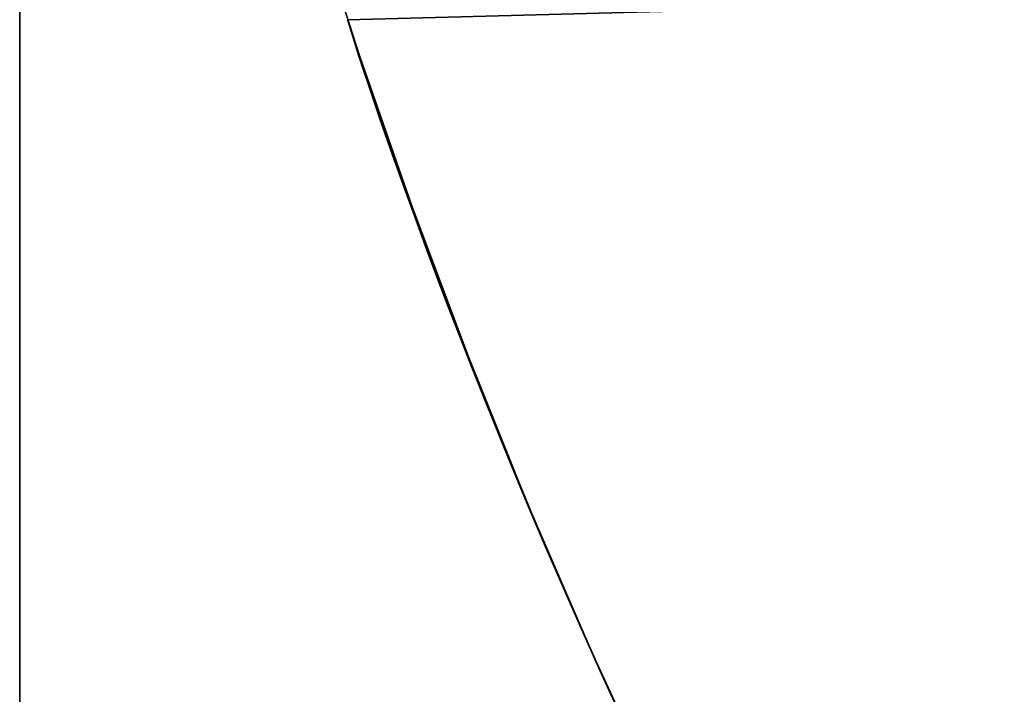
# Model space of a CAD drawing. Header units: millimetres. Extents: x -15 to 7, y 1 to 148.
# Tile 12 of 256: x -7.845 to -7.7253, y 12.5479 to 12.6299. Entities that reach past the tile are written whole.
import ezdxf

# ---------------------------------------------------------------- set-up
doc = ezdxf.new("R2010")
doc.units = ezdxf.units.MM
doc.header["$MEASUREMENT"] = 0
doc.layers.add('Default', color=7, linetype='Continuous', true_color=0x000000)

msp = doc.modelspace()

# ---------------------------------------------------------------- linework, layer by layer
at = {"layer": 'Default', "color": 254, "true_color": 0xcad1ee}
for points in [[(-7.845, 8.20198), (-7.845, 103.34668)], [(-7.845, 69.82698), (-7.845, 8.24144)], [(-5.19078, 12.69838), (-7.80515, 12.62992)], [(-7.80515, 12.62992), (-5.19078, 12.69838)], [(-7.58895, 12.29263), (-7.60367, 12.30664), (-7.61804, 12.32102), (-7.63204, 12.33576), (-7.64565, 12.35084), (-7.65887, 12.36626), (-7.67168, 12.38199), (-7.68407, 12.39802), (-7.69604, 12.41433), (-7.70756, 12.43091), (-7.71864, 12.44773), (-7.72927, 12.46479), (-7.73943, 12.48205), (-7.74913, 12.49951), (-7.75836, 12.51715), (-7.76711, 12.53494), (-7.77539, 12.55286), (-7.78319, 12.57091), (-7.79051, 12.58906), (-7.79735, 12.60729), (-7.80372, 12.62558), (-7.80961, 12.64392)], [(-7.80961, 12.64392), (-7.80372, 12.62558), (-7.79735, 12.60729), (-7.79051, 12.58906), (-7.78319, 12.57091), (-7.77539, 12.55286), (-7.76711, 12.53494), (-7.75836, 12.51715), (-7.74913, 12.49951), (-7.73943, 12.48205), (-7.72927, 12.46479), (-7.71864, 12.44773), (-7.70756, 12.43091), (-7.69604, 12.41433), (-7.68407, 12.39802), (-7.67168, 12.38199), (-7.65887, 12.36626), (-7.64565, 12.35084), (-7.63204, 12.33576), (-7.61804, 12.32102), (-7.60367, 12.30664), (-7.58895, 12.29263)]]:
    msp.add_lwpolyline(points, dxfattribs=at)
at = {"layer": 'Default', "color": 254, "true_color": 0xcad1ee, "extrusion": (1, 0, 0)}
for points in [[(13.11091, -102.76454), (13.04655, -102.76383), (12.98163, -102.76166), (12.91621, -102.758), (12.85034, -102.75281), (12.78405, -102.74606), (12.7174, -102.73772), (12.65044, -102.72775), (12.58322, -102.71613), (12.51581, -102.70283), (12.44825, -102.68782), (12.38061, -102.67108), (12.31296, -102.6526), (12.24534, -102.63236), (12.17784, -102.61034), (12.11052, -102.58653), (12.04344, -102.56093), (11.97667, -102.53353), (11.91029, -102.50434), (11.84436, -102.47335), (11.77896, -102.44057), (11.71415, -102.40601), (11.65001, -102.36969), (11.5866, -102.33162), (11.52401, -102.29183), (11.46228, -102.25034), (11.40151, -102.20718), (11.34174, -102.16237), (11.28305, -102.11597), (11.2255, -102.068), (11.16915, -102.01851), (11.11407, -101.96754), (11.0603, -101.91515), (11.00791, -101.86139), (10.95695, -101.8063), (10.90746, -101.74996), (10.85949, -101.69241), (10.81308, -101.63372), (10.76828, -101.57395), (10.72512, -101.51317), (10.68363, -101.45145), (10.64384, -101.38885), (10.60577, -101.32545), (10.56945, -101.26131), (10.53489, -101.1965), (10.50211, -101.13109), (10.47112, -101.06517), (10.44193, -100.99878), (10.41453, -100.93202), (10.38893, -100.86494), (10.36512, -100.79761), (10.3431, -100.73011), (10.32286, -100.6625), (10.30438, -100.59485), (10.28764, -100.52721), (10.27263, -100.45965), (10.25933, -100.39224), (10.24771, -100.32502), (10.23774, -100.25806), (10.22939, -100.19141), (10.22265, -100.12512), (10.21746, -100.05924), (10.2138, -99.99383), (10.21163, -99.92891), (10.21091, -99.86454), (10.21163, -99.80018), (10.2138, -99.73526), (10.21746, -99.66984), (10.22265, -99.60397), (10.22939, -99.53768), (10.23774, -99.47103), (10.24771, -99.40407), (10.25933, -99.33685), (10.27263, -99.26944), (10.28764, -99.20188), (10.30438, -99.13424), (10.32286, -99.06658), (10.3431, -98.99897), (10.36512, -98.93147), (10.38893, -98.86415), (10.41453, -98.79707), (10.44193, -98.7303), (10.47112, -98.66392), (10.50211, -98.59799), (10.53489, -98.53259), (10.56945, -98.46778), (10.60577, -98.40364), (10.64384, -98.34023), (10.68363, -98.27764), (10.72512, -98.21591), (10.76828, -98.15514), (10.81308, -98.09537), (10.85949, -98.03668), (10.90746, -97.97913), (10.95695, -97.92278), (11.00791, -97.8677), (11.0603, -97.81393), (11.11407, -97.76154), (11.16915, -97.71058), (11.2255, -97.66109), (11.28305, -97.61312), (11.34174, -97.56671), (11.40151, -97.52191), (11.46228, -97.47875), (11.52401, -97.43726), (11.5866, -97.39746), (11.65001, -97.3594), (11.71415, -97.32308), (11.77896, -97.28852), (11.84436, -97.25574), (11.91029, -97.22475), (11.97667, -97.19556), (12.04344, -97.16816), (12.11052, -97.14256), (12.17784, -97.11875), (12.24534, -97.09673), (12.31296, -97.07649), (12.38061, -97.058), (12.44825, -97.04127), (12.51581, -97.02626), (12.58322, -97.01296), (12.65044, -97.00134), (12.7174, -96.99137), (12.78405, -96.98302), (12.85034, -96.97627), (12.91621, -96.97109), (12.98163, -96.96743), (13.04655, -96.96526), (13.11091, -96.96454)], [(12.87925, -88.18122), (12.87821, -88.25042), (12.87507, -88.31977), (12.86983, -88.38919), (12.86246, -88.45858), (12.85298, -88.52784), (12.84137, -88.59687), (12.82766, -88.66558), (12.81185, -88.73387), (12.79397, -88.80165), (12.77404, -88.86882), (12.75209, -88.93529), (12.72816, -89.00097), (12.7023, -89.06578), (12.67455, -89.12962), (12.64497, -89.19242), (12.6136, -89.2541)], [(12.62992, -80.00676), (12.62992, -78.15676)]]:
    msp.add_lwpolyline(points, dxfattribs=at)
at = {"layer": 'Default', "color": 254, "true_color": 0xcad1ee, "extrusion": (1, 2.95629e-14, 1.33327e-14)}
msp.add_lwpolyline([(12.87925, -38.13162), (12.87753, -38.0173), (12.87235, -37.90271), (12.86368, -37.78802), (12.85151, -37.67338), (12.83584, -37.55895), (12.81667, -37.4449), (12.79401, -37.33138), (12.76789, -37.21855), (12.73835, -37.10656), (12.70542, -36.99559), (12.66916, -36.88577), (12.62963, -36.77725), (12.5869, -36.67019), (12.54105, -36.56471), (12.49217, -36.46095), (12.44035, -36.35905)], dxfattribs=at)
at = {"layer": 'Default', "color": 254, "true_color": 0xcad1ee, "extrusion": (-9.5684e-06, 0.240338, 0.970689)}
msp.add_lwpolyline([(7.84449, -33.76272), (7.8443, -33.74523), (7.84373, -33.72758), (7.84276, -33.70981), (7.84137, -33.69192), (7.83958, -33.67392), (7.83735, -33.65582), (7.83469, -33.63764), (7.8316, -33.6194), (7.82805, -33.6011), (7.82405, -33.58277), (7.81959, -33.56442), (7.81466, -33.54606), (7.80927, -33.52771), (7.80341, -33.50939), (7.79707, -33.49112), (7.79025, -33.47292), (7.78296, -33.45479), (7.77519, -33.43677), (7.76694, -33.41886), (7.75821, -33.40109), (7.74902, -33.38348), (7.73935, -33.36604), (7.72922, -33.34879), (7.71863, -33.33175), (7.70759, -33.31494), (7.69611, -33.29838), (7.68418, -33.28208), (7.67183, -33.26606), (7.65906, -33.25034), (7.64589, -33.23493), (7.63232, -33.21985), (7.61836, -33.20512), (7.60404, -33.19074), (7.58936, -33.17674), (7.57434, -33.16312), (7.559, -33.1499), (7.54335, -33.13709), (7.5274, -33.12469), (7.51118, -33.11273), (7.49469, -33.10121), (7.47797, -33.09013), (7.46102, -33.0795), (7.44387, -33.06933), (7.42653, -33.05963), (7.40902, -33.05039), (7.39136, -33.04162), (7.37356, -33.03333), (7.35566, -33.02551), (7.33765, -33.01817), (7.31957, -33.0113), (7.30143, -33.0049), (7.28324, -32.99898), (7.26503, -32.99352), (7.24682, -32.98853), (7.2286, -32.984), (7.21042, -32.97992), (7.19227, -32.97629), (7.17417, -32.97311), (7.15614, -32.97036), (7.1382, -32.96804), (7.12035, -32.96613), (7.10261, -32.96464), (7.08499, -32.96356), (7.0675, -32.96286)], dxfattribs=at)
at = {"layer": 'Default', "color": 254, "true_color": 0xcad1ee, "extrusion": (1.69519e-05, -0.240331, 0.970691)}
msp.add_lwpolyline([(-7.8441, 3.44946), (-7.84392, 3.43196), (-7.84335, 3.41432), (-7.84238, 3.39654), (-7.841, 3.37865), (-7.83921, 3.36064), (-7.83698, 3.34254), (-7.83433, 3.32436), (-7.83124, 3.30612), (-7.82769, 3.28782), (-7.8237, 3.26948), (-7.81924, 3.25113), (-7.81432, 3.23276), (-7.80893, 3.21441), (-7.80307, 3.19609), (-7.79673, 3.17782), (-7.78992, 3.15961), (-7.78263, 3.14148), (-7.77486, 3.12345), (-7.76661, 3.10554), (-7.75789, 3.08777), (-7.7487, 3.07015), (-7.73903, 3.0527), (-7.72891, 3.03545), (-7.71832, 3.01841), (-7.70728, 3.0016), (-7.6958, 2.98503), (-7.68387, 2.96873), (-7.67152, 2.9527), (-7.65875, 2.93698), (-7.64558, 2.92156), (-7.63201, 2.90648), (-7.61806, 2.89174), (-7.60373, 2.87736), (-7.58905, 2.86336), (-7.57404, 2.84973), (-7.55869, 2.83651), (-7.54304, 2.82369), (-7.52709, 2.8113), (-7.51086, 2.79933), (-7.49438, 2.7878), (-7.47766, 2.77672), (-7.46071, 2.76609), (-7.44355, 2.75592), (-7.42621, 2.74621), (-7.4087, 2.73697), (-7.39103, 2.7282), (-7.37324, 2.7199), (-7.35533, 2.71208), (-7.33732, 2.70474), (-7.31924, 2.69787), (-7.3011, 2.69147), (-7.28291, 2.68554), (-7.2647, 2.68008), (-7.24647, 2.67509), (-7.22826, 2.67056), (-7.21007, 2.66648), (-7.19192, 2.66285), (-7.17382, 2.65966), (-7.15579, 2.65691), (-7.13784, 2.65459), (-7.11999, 2.65269), (-7.10225, 2.6512), (-7.08462, 2.65011), (-7.06713, 2.64941)], dxfattribs=at)
at = {"layer": 'Default', "color": 254, "true_color": 0xcad1ee, "extrusion": (1, 1.62511e-14, -1.57128e-15)}
msp.add_lwpolyline([(11.878, -90.07903), (11.93453, -90.03911), (11.99, -89.99737), (12.04434, -89.95385), (12.09746, -89.9086), (12.14927, -89.86167), (12.1997, -89.81312), (12.24867, -89.76302), (12.29612, -89.71141), (12.34197, -89.65839), (12.38616, -89.60402), (12.42864, -89.54838), (12.46934, -89.49155), (12.50823, -89.43362), (12.54526, -89.37468), (12.5804, -89.31481), (12.6136, -89.2541)], dxfattribs=at)
at = {"layer": 'Default', "color": 254, "true_color": 0xcad1ee, "extrusion": (5.57021e-14, 0.466624, 0.884456)}
msp.add_lwpolyline([(7.845, -52.80426), (7.84481, -52.78677), (7.84423, -52.76914), (7.84325, -52.75138), (7.84186, -52.73349), (7.84006, -52.7155), (7.83783, -52.69742), (7.83517, -52.67925), (7.83207, -52.66102), (7.82852, -52.64273), (7.82452, -52.62441), (7.82006, -52.60607), (7.81514, -52.58772), (7.80974, -52.56939), (7.80388, -52.55108), (7.79754, -52.53283), (7.79073, -52.51463), (7.78344, -52.49652), (7.77567, -52.47851), (7.76743, -52.46061), (7.75871, -52.44286), (7.74952, -52.42525), (7.73987, -52.40783), (7.72974, -52.39059), (7.71917, -52.37356), (7.70813, -52.35677), (7.69666, -52.34021), (7.68475, -52.32393), (7.67241, -52.30792), (7.65965, -52.29221), (7.64649, -52.27681), (7.63293, -52.26174), (7.61899, -52.24701), (7.60469, -52.23264), (7.59003, -52.21865), (7.57502, -52.20503), (7.5597, -52.19182), (7.54406, -52.17901), (7.52813, -52.16662), (7.51192, -52.15466), (7.49546, -52.14314), (7.47875, -52.13206), (7.46183, -52.12143), (7.44469, -52.11126), (7.42737, -52.10156), (7.40988, -52.09232), (7.39224, -52.08355), (7.37446, -52.07525), (7.35657, -52.06743), (7.33859, -52.06008), (7.32053, -52.05321), (7.3024, -52.0468), (7.28424, -52.04087), (7.26604, -52.03541), (7.24784, -52.03041), (7.22965, -52.02586), (7.21148, -52.02178), (7.19334, -52.01814), (7.17526, -52.01494), (7.15725, -52.01218), (7.13932, -52.00984), (7.12149, -52.00793), (7.10376, -52.00642), (7.08615, -52.00532), (7.06868, -52.00461)], dxfattribs=at)
at = {"layer": 'Default', "color": 254, "true_color": 0xcad1ee}
for points in [[(-7.80515, 12.62992, -60.00676), (-7.80513, 12.62982, -60.01432), (-7.80504, 12.62954, -60.02189), (-7.8049, 12.62907, -60.02947), (-7.80469, 12.62842, -60.03705), (-7.80443, 12.62758, -60.04463), (-7.8041, 12.62655, -60.0522), (-7.80371, 12.62534, -60.05976), (-7.80325, 12.62394, -60.06729), (-7.80273, 12.62235, -60.0748), (-7.80213, 12.62058, -60.08228), (-7.80147, 12.61863, -60.08972), (-7.80073, 12.6165, -60.09712), (-7.79992, 12.61418, -60.10446), (-7.79904, 12.61168, -60.11176), (-7.79808, 12.60899, -60.11899), (-7.79704, 12.60613, -60.12615), (-7.79593, 12.60309, -60.13322), (-7.79474, 12.59988, -60.14021), (-7.79347, 12.5965, -60.14711), (-7.79211, 12.59294, -60.15393), (-7.79067, 12.58923, -60.16066), (-7.78914, 12.58535, -60.16729), (-7.78753, 12.58132, -60.17382), (-7.78582, 12.57713, -60.18024), (-7.78403, 12.57279, -60.18655), (-7.78215, 12.56831, -60.19275), (-7.78017, 12.56368, -60.19884), (-7.7781, 12.55892, -60.2048), (-7.77593, 12.55402, -60.21063), (-7.77366, 12.549, -60.21633), (-7.7713, 12.54384, -60.2219)], [(-7.80515, 12.62992, -56.00676), (-7.80513, 12.62982, -56.01432), (-7.80504, 12.62954, -56.02189), (-7.8049, 12.62907, -56.02947), (-7.80469, 12.62842, -56.03705), (-7.80443, 12.62758, -56.04463), (-7.8041, 12.62655, -56.0522), (-7.80371, 12.62534, -56.05976), (-7.80325, 12.62394, -56.06729), (-7.80273, 12.62235, -56.0748), (-7.80213, 12.62058, -56.08228), (-7.80147, 12.61863, -56.08972), (-7.80073, 12.6165, -56.09712), (-7.79992, 12.61418, -56.10446), (-7.79904, 12.61168, -56.11176), (-7.79808, 12.60899, -56.11899), (-7.79704, 12.60613, -56.12615), (-7.79593, 12.60309, -56.13322), (-7.79474, 12.59988, -56.14021), (-7.79347, 12.5965, -56.14711), (-7.79211, 12.59294, -56.15393), (-7.79067, 12.58923, -56.16066), (-7.78914, 12.58535, -56.16729), (-7.78753, 12.58132, -56.17382), (-7.78582, 12.57713, -56.18024), (-7.78403, 12.57279, -56.18655), (-7.78215, 12.56831, -56.19275), (-7.78017, 12.56368, -56.19884), (-7.7781, 12.55892, -56.2048), (-7.77593, 12.55402, -56.21063), (-7.77366, 12.549, -56.21633), (-7.7713, 12.54384, -56.2219)], [(-7.80515, 12.62992, -52.00676), (-7.80513, 12.62982, -52.01432), (-7.80504, 12.62954, -52.02189), (-7.8049, 12.62907, -52.02947), (-7.80469, 12.62842, -52.03705), (-7.80443, 12.62758, -52.04463), (-7.8041, 12.62655, -52.0522), (-7.80371, 12.62534, -52.05976), (-7.80325, 12.62394, -52.06729), (-7.80273, 12.62235, -52.0748), (-7.80213, 12.62058, -52.08228), (-7.80147, 12.61863, -52.08972), (-7.80073, 12.6165, -52.09712), (-7.79992, 12.61418, -52.10446), (-7.79904, 12.61168, -52.11176), (-7.79808, 12.60899, -52.11899), (-7.79704, 12.60613, -52.12615), (-7.79593, 12.60309, -52.13322), (-7.79474, 12.59988, -52.14021), (-7.79347, 12.5965, -52.14711), (-7.79211, 12.59294, -52.15393), (-7.79067, 12.58923, -52.16066), (-7.78914, 12.58535, -52.16729), (-7.78753, 12.58132, -52.17382), (-7.78582, 12.57713, -52.18024), (-7.78403, 12.57279, -52.18655), (-7.78215, 12.56831, -52.19275), (-7.78017, 12.56368, -52.19884), (-7.7781, 12.55892, -52.2048), (-7.77593, 12.55402, -52.21063), (-7.77366, 12.549, -52.21633), (-7.7713, 12.54384, -52.2219)], [(-7.80515, 12.62992, -48.00676), (-7.80513, 12.62982, -48.01432), (-7.80504, 12.62954, -48.02189), (-7.8049, 12.62907, -48.02947), (-7.80469, 12.62842, -48.03705), (-7.80443, 12.62758, -48.04463), (-7.8041, 12.62655, -48.0522), (-7.80371, 12.62534, -48.05976), (-7.80325, 12.62394, -48.06729), (-7.80273, 12.62235, -48.0748), (-7.80213, 12.62058, -48.08228), (-7.80147, 12.61863, -48.08972), (-7.80073, 12.6165, -48.09712), (-7.79992, 12.61418, -48.10446), (-7.79904, 12.61168, -48.11176), (-7.79808, 12.60899, -48.11899), (-7.79704, 12.60613, -48.12615), (-7.79593, 12.60309, -48.13322), (-7.79474, 12.59988, -48.14021), (-7.79347, 12.5965, -48.14711), (-7.79211, 12.59294, -48.15393), (-7.79067, 12.58923, -48.16066), (-7.78914, 12.58535, -48.16729), (-7.78753, 12.58132, -48.17382), (-7.78582, 12.57713, -48.18024), (-7.78403, 12.57279, -48.18655), (-7.78215, 12.56831, -48.19275), (-7.78017, 12.56368, -48.19884), (-7.7781, 12.55892, -48.2048), (-7.77593, 12.55402, -48.21063), (-7.77366, 12.549, -48.21633), (-7.7713, 12.54384, -48.2219)], [(-7.80515, 12.62992, -84.00676), (-7.80513, 12.62982, -84.01432), (-7.80504, 12.62954, -84.02189), (-7.8049, 12.62907, -84.02947), (-7.80469, 12.62842, -84.03705), (-7.80443, 12.62758, -84.04463), (-7.8041, 12.62655, -84.0522), (-7.80371, 12.62534, -84.05976), (-7.80325, 12.62394, -84.06729), (-7.80273, 12.62235, -84.0748), (-7.80213, 12.62058, -84.08228), (-7.80147, 12.61863, -84.08972), (-7.80073, 12.6165, -84.09712), (-7.79992, 12.61418, -84.10446), (-7.79904, 12.61168, -84.11176), (-7.79808, 12.60899, -84.11899), (-7.79704, 12.60613, -84.12615), (-7.79593, 12.60309, -84.13322), (-7.79474, 12.59988, -84.14021), (-7.79347, 12.5965, -84.14711), (-7.79211, 12.59294, -84.15393), (-7.79067, 12.58923, -84.16066), (-7.78914, 12.58535, -84.16729), (-7.78753, 12.58132, -84.17382), (-7.78582, 12.57713, -84.18024), (-7.78403, 12.57279, -84.18655), (-7.78215, 12.56831, -84.19275), (-7.78017, 12.56368, -84.19884), (-7.7781, 12.55892, -84.2048), (-7.77593, 12.55402, -84.21063), (-7.77366, 12.549, -84.21633), (-7.7713, 12.54384, -84.2219)], [(-7.80515, 12.62992, -80.00676), (-7.80513, 12.62982, -80.01432), (-7.80504, 12.62954, -80.02189), (-7.8049, 12.62907, -80.02947), (-7.80469, 12.62842, -80.03705), (-7.80443, 12.62758, -80.04463), (-7.8041, 12.62655, -80.0522), (-7.80371, 12.62534, -80.05976), (-7.80325, 12.62394, -80.06729), (-7.80273, 12.62235, -80.0748), (-7.80213, 12.62058, -80.08228), (-7.80147, 12.61863, -80.08972), (-7.80073, 12.6165, -80.09712), (-7.79992, 12.61418, -80.10446), (-7.79904, 12.61168, -80.11176), (-7.79808, 12.60899, -80.11899), (-7.79704, 12.60613, -80.12615), (-7.79593, 12.60309, -80.13322), (-7.79474, 12.59988, -80.14021), (-7.79347, 12.5965, -80.14711), (-7.79211, 12.59294, -80.15393), (-7.79067, 12.58923, -80.16066), (-7.78914, 12.58535, -80.16729), (-7.78753, 12.58132, -80.17382), (-7.78582, 12.57713, -80.18024), (-7.78403, 12.57279, -80.18655), (-7.78215, 12.56831, -80.19275), (-7.78017, 12.56368, -80.19884), (-7.7781, 12.55892, -80.2048), (-7.77593, 12.55402, -80.21063), (-7.77366, 12.549, -80.21633), (-7.7713, 12.54384, -80.2219)], [(-7.80515, 12.62992, -76.00676), (-7.80513, 12.62982, -76.01432), (-7.80504, 12.62954, -76.02189), (-7.8049, 12.62907, -76.02947), (-7.80469, 12.62842, -76.03705), (-7.80443, 12.62758, -76.04463), (-7.8041, 12.62655, -76.0522), (-7.80371, 12.62534, -76.05976), (-7.80325, 12.62394, -76.06729), (-7.80273, 12.62235, -76.0748), (-7.80213, 12.62058, -76.08228), (-7.80147, 12.61863, -76.08972), (-7.80073, 12.6165, -76.09712), (-7.79992, 12.61418, -76.10446), (-7.79904, 12.61168, -76.11176), (-7.79808, 12.60899, -76.11899), (-7.79704, 12.60613, -76.12615), (-7.79593, 12.60309, -76.13322), (-7.79474, 12.59988, -76.14021), (-7.79347, 12.5965, -76.14711), (-7.79211, 12.59294, -76.15393), (-7.79067, 12.58923, -76.16066), (-7.78914, 12.58535, -76.16729), (-7.78753, 12.58132, -76.17382), (-7.78582, 12.57713, -76.18024), (-7.78403, 12.57279, -76.18655), (-7.78215, 12.56831, -76.19275), (-7.78017, 12.56368, -76.19884), (-7.7781, 12.55892, -76.2048), (-7.77593, 12.55402, -76.21063), (-7.77366, 12.549, -76.21633), (-7.7713, 12.54384, -76.2219)], [(-7.80515, 12.62992, -72.00676), (-7.80513, 12.62982, -72.01432), (-7.80504, 12.62954, -72.02189), (-7.8049, 12.62907, -72.02947), (-7.80469, 12.62842, -72.03705), (-7.80443, 12.62758, -72.04463), (-7.8041, 12.62655, -72.0522), (-7.80371, 12.62534, -72.05976), (-7.80325, 12.62394, -72.06729), (-7.80273, 12.62235, -72.0748), (-7.80213, 12.62058, -72.08228), (-7.80147, 12.61863, -72.08972), (-7.80073, 12.6165, -72.09712), (-7.79992, 12.61418, -72.10446), (-7.79904, 12.61168, -72.11176), (-7.79808, 12.60899, -72.11899), (-7.79704, 12.60613, -72.12615), (-7.79593, 12.60309, -72.13322), (-7.79474, 12.59988, -72.14021), (-7.79347, 12.5965, -72.14711), (-7.79211, 12.59294, -72.15393), (-7.79067, 12.58923, -72.16066), (-7.78914, 12.58535, -72.16729), (-7.78753, 12.58132, -72.17382), (-7.78582, 12.57713, -72.18024), (-7.78403, 12.57279, -72.18655), (-7.78215, 12.56831, -72.19275), (-7.78017, 12.56368, -72.19884), (-7.7781, 12.55892, -72.2048), (-7.77593, 12.55402, -72.21063), (-7.77366, 12.549, -72.21633), (-7.7713, 12.54384, -72.2219)], [(-7.80515, 12.62992, -68.00676), (-7.80513, 12.62982, -68.01432), (-7.80504, 12.62954, -68.02189), (-7.8049, 12.62907, -68.02947), (-7.80469, 12.62842, -68.03705), (-7.80443, 12.62758, -68.04463), (-7.8041, 12.62655, -68.0522), (-7.80371, 12.62534, -68.05976), (-7.80325, 12.62394, -68.06729), (-7.80273, 12.62235, -68.0748), (-7.80213, 12.62058, -68.08228), (-7.80147, 12.61863, -68.08972), (-7.80073, 12.6165, -68.09712), (-7.79992, 12.61418, -68.10446), (-7.79904, 12.61168, -68.11176), (-7.79808, 12.60899, -68.11899), (-7.79704, 12.60613, -68.12615), (-7.79593, 12.60309, -68.13322), (-7.79474, 12.59988, -68.14021), (-7.79347, 12.5965, -68.14711), (-7.79211, 12.59294, -68.15393), (-7.79067, 12.58923, -68.16066), (-7.78914, 12.58535, -68.16729), (-7.78753, 12.58132, -68.17382), (-7.78582, 12.57713, -68.18024), (-7.78403, 12.57279, -68.18655), (-7.78215, 12.56831, -68.19275), (-7.78017, 12.56368, -68.19884), (-7.7781, 12.55892, -68.2048), (-7.77593, 12.55402, -68.21063), (-7.77366, 12.549, -68.21633), (-7.7713, 12.54384, -68.2219)], [(-7.80515, 12.62992, -64.00676), (-7.80513, 12.62982, -64.01432), (-7.80504, 12.62954, -64.02189), (-7.8049, 12.62907, -64.02947), (-7.80469, 12.62842, -64.03705), (-7.80443, 12.62758, -64.04463), (-7.8041, 12.62655, -64.0522), (-7.80371, 12.62534, -64.05976), (-7.80325, 12.62394, -64.06729), (-7.80273, 12.62235, -64.0748), (-7.80213, 12.62058, -64.08228), (-7.80147, 12.61863, -64.08972), (-7.80073, 12.6165, -64.09712), (-7.79992, 12.61418, -64.10446), (-7.79904, 12.61168, -64.11176), (-7.79808, 12.60899, -64.11899), (-7.79704, 12.60613, -64.12615), (-7.79593, 12.60309, -64.13322), (-7.79474, 12.59988, -64.14021), (-7.79347, 12.5965, -64.14711), (-7.79211, 12.59294, -64.15393), (-7.79067, 12.58923, -64.16066), (-7.78914, 12.58535, -64.16729), (-7.78753, 12.58132, -64.17382), (-7.78582, 12.57713, -64.18024), (-7.78403, 12.57279, -64.18655), (-7.78215, 12.56831, -64.19275), (-7.78017, 12.56368, -64.19884), (-7.7781, 12.55892, -64.2048), (-7.77593, 12.55402, -64.21063), (-7.77366, 12.549, -64.21633), (-7.7713, 12.54384, -64.2219)], [(-7.77236, 12.54618, -60.21925), (-7.77481, 12.55158, -60.21322), (-7.77717, 12.55687, -60.20697), (-7.77943, 12.56205, -60.20053), (-7.78159, 12.5671, -60.19389), (-7.78366, 12.57203, -60.18705), (-7.78563, 12.57681, -60.18001), (-7.78751, 12.58145, -60.17278), (-7.78929, 12.58594, -60.16537), (-7.79098, 12.59027, -60.15776), (-7.79258, 12.59442, -60.14997), (-7.79408, 12.59839, -60.14201), (-7.79549, 12.60217, -60.13389), (-7.79681, 12.60575, -60.1256), (-7.79803, 12.60911, -60.11716), (-7.79915, 12.61226, -60.10857), (-7.80019, 12.61518, -60.09985), (-7.80112, 12.61786, -60.091), (-7.80196, 12.6203, -60.08202), (-7.80271, 12.62248, -60.07293), (-7.80335, 12.6244, -60.06374), (-7.8039, 12.62605, -60.05444), (-7.80435, 12.62742, -60.04506), (-7.8047, 12.6285, -60.03559), (-7.80495, 12.62928, -60.02604), (-7.8051, 12.62976, -60.01643), (-7.80515, 12.62992, -60.00676)], [(-7.80515, 12.62992, -58.15676), (-7.80514, 12.62988, -58.15176), (-7.8051, 12.62975, -58.14678), (-7.80503, 12.62954, -58.14181), (-7.80494, 12.62924, -58.13687), (-7.80467, 12.62841, -58.12703), (-7.8043, 12.62727, -58.11727), (-7.80382, 12.62581, -58.10761), (-7.80324, 12.62406, -58.09805), (-7.80256, 12.62203, -58.08859), (-7.80177, 12.61971, -58.07925), (-7.80087, 12.61713, -58.07004), (-7.79988, 12.61429, -58.06096), (-7.79878, 12.61121, -58.05202), (-7.79758, 12.60788, -58.04322), (-7.79629, 12.60432, -58.03459), (-7.79489, 12.60055, -58.02612), (-7.79339, 12.59656, -58.01782), (-7.79179, 12.59237, -58.0097), (-7.7901, 12.58799, -58.00176), (-7.7883, 12.58343, -57.99402), (-7.7864, 12.57871, -57.98648), (-7.7844, 12.57382, -57.97915), (-7.7823, 12.56879, -57.97202), (-7.7801, 12.56362, -57.9651), (-7.7778, 12.55832, -57.95839), (-7.7754, 12.55289, -57.95189), (-7.7729, 12.54734, -57.94561)], [(-7.77236, 12.54618, -56.21925), (-7.77481, 12.55158, -56.21322), (-7.77717, 12.55687, -56.20697), (-7.77943, 12.56205, -56.20053), (-7.78159, 12.5671, -56.19389), (-7.78366, 12.57203, -56.18705), (-7.78563, 12.57681, -56.18001), (-7.78751, 12.58145, -56.17278), (-7.78929, 12.58594, -56.16537), (-7.79098, 12.59027, -56.15776), (-7.79258, 12.59442, -56.14997), (-7.79408, 12.59839, -56.14201), (-7.79549, 12.60217, -56.13389), (-7.79681, 12.60575, -56.1256), (-7.79803, 12.60911, -56.11716), (-7.79915, 12.61226, -56.10857), (-7.80019, 12.61518, -56.09985), (-7.80112, 12.61786, -56.091), (-7.80196, 12.6203, -56.08202), (-7.80271, 12.62248, -56.07293), (-7.80335, 12.6244, -56.06374), (-7.8039, 12.62605, -56.05444), (-7.80435, 12.62742, -56.04506), (-7.8047, 12.6285, -56.03559), (-7.80495, 12.62928, -56.02604), (-7.8051, 12.62976, -56.01643), (-7.80515, 12.62992, -56.00676)], [(-7.80515, 12.62992, -54.15676), (-7.80514, 12.62988, -54.15176), (-7.8051, 12.62975, -54.14678), (-7.80503, 12.62954, -54.14181), (-7.80494, 12.62924, -54.13687), (-7.80467, 12.62841, -54.12703), (-7.8043, 12.62727, -54.11727), (-7.80382, 12.62581, -54.10761), (-7.80324, 12.62406, -54.09805), (-7.80256, 12.62203, -54.08859), (-7.80177, 12.61971, -54.07925), (-7.80087, 12.61713, -54.07004), (-7.79988, 12.61429, -54.06096), (-7.79878, 12.61121, -54.05202), (-7.79758, 12.60788, -54.04322), (-7.79629, 12.60432, -54.03459), (-7.79489, 12.60055, -54.02612), (-7.79339, 12.59656, -54.01782), (-7.79179, 12.59237, -54.0097), (-7.7901, 12.58799, -54.00176), (-7.7883, 12.58343, -53.99402), (-7.7864, 12.57871, -53.98648), (-7.7844, 12.57382, -53.97915), (-7.7823, 12.56879, -53.97202), (-7.7801, 12.56362, -53.9651), (-7.7778, 12.55832, -53.95839), (-7.7754, 12.55289, -53.95189), (-7.7729, 12.54734, -53.94561)], [(-7.77236, 12.54618, -52.21925), (-7.77481, 12.55158, -52.21322), (-7.77717, 12.55687, -52.20697), (-7.77943, 12.56205, -52.20053), (-7.78159, 12.5671, -52.19389), (-7.78366, 12.57203, -52.18705), (-7.78563, 12.57681, -52.18001), (-7.78751, 12.58145, -52.17278), (-7.78929, 12.58594, -52.16537), (-7.79098, 12.59027, -52.15776), (-7.79258, 12.59442, -52.14997), (-7.79408, 12.59839, -52.14201), (-7.79549, 12.60217, -52.13389), (-7.79681, 12.60575, -52.1256), (-7.79803, 12.60911, -52.11716), (-7.79915, 12.61226, -52.10857), (-7.80019, 12.61518, -52.09985), (-7.80112, 12.61786, -52.091), (-7.80196, 12.6203, -52.08202), (-7.80271, 12.62248, -52.07293), (-7.80335, 12.6244, -52.06374), (-7.8039, 12.62605, -52.05444), (-7.80435, 12.62742, -52.04506), (-7.8047, 12.6285, -52.03559), (-7.80495, 12.62928, -52.02604), (-7.8051, 12.62976, -52.01643), (-7.80515, 12.62992, -52.00676)], [(-7.80515, 12.62992, -50.15676), (-7.80514, 12.62988, -50.15176), (-7.8051, 12.62975, -50.14678), (-7.80503, 12.62954, -50.14181), (-7.80494, 12.62924, -50.13687), (-7.80467, 12.62841, -50.12703), (-7.8043, 12.62727, -50.11727), (-7.80382, 12.62581, -50.10761), (-7.80324, 12.62406, -50.09805), (-7.80256, 12.62203, -50.08859), (-7.80177, 12.61971, -50.07925), (-7.80087, 12.61713, -50.07004), (-7.79988, 12.61429, -50.06096), (-7.79878, 12.61121, -50.05202), (-7.79758, 12.60788, -50.04322), (-7.79629, 12.60432, -50.03459), (-7.79489, 12.60055, -50.02612), (-7.79339, 12.59656, -50.01782), (-7.79179, 12.59237, -50.0097), (-7.7901, 12.58799, -50.00176), (-7.7883, 12.58343, -49.99402), (-7.7864, 12.57871, -49.98648), (-7.7844, 12.57382, -49.97915), (-7.7823, 12.56879, -49.97202), (-7.7801, 12.56362, -49.9651), (-7.7778, 12.55832, -49.95839), (-7.7754, 12.55289, -49.95189), (-7.7729, 12.54734, -49.94561)], [(-7.77236, 12.54618, -48.21925), (-7.77481, 12.55158, -48.21322), (-7.77717, 12.55687, -48.20697), (-7.77943, 12.56205, -48.20053), (-7.78159, 12.5671, -48.19389), (-7.78366, 12.57203, -48.18705), (-7.78563, 12.57681, -48.18001), (-7.78751, 12.58145, -48.17278), (-7.78929, 12.58594, -48.16537), (-7.79098, 12.59027, -48.15776), (-7.79258, 12.59442, -48.14997), (-7.79408, 12.59839, -48.14201), (-7.79549, 12.60217, -48.13389), (-7.79681, 12.60575, -48.1256), (-7.79803, 12.60911, -48.11716), (-7.79915, 12.61226, -48.10857), (-7.80019, 12.61518, -48.09985), (-7.80112, 12.61786, -48.091), (-7.80196, 12.6203, -48.08202), (-7.80271, 12.62248, -48.07293), (-7.80335, 12.6244, -48.06374), (-7.8039, 12.62605, -48.05444), (-7.80435, 12.62742, -48.04506), (-7.8047, 12.6285, -48.03559), (-7.80495, 12.62928, -48.02604), (-7.8051, 12.62976, -48.01643), (-7.80515, 12.62992, -48.00676)], [(-7.80515, 12.62992, -46.15676), (-7.80514, 12.62988, -46.15176), (-7.8051, 12.62975, -46.14678), (-7.80503, 12.62954, -46.14181), (-7.80494, 12.62924, -46.13687), (-7.80467, 12.62841, -46.12703), (-7.8043, 12.62727, -46.11727), (-7.80382, 12.62581, -46.10761), (-7.80324, 12.62406, -46.09805), (-7.80256, 12.62203, -46.08859), (-7.80177, 12.61971, -46.07925), (-7.80087, 12.61713, -46.07004), (-7.79988, 12.61429, -46.06096), (-7.79878, 12.61121, -46.05202), (-7.79758, 12.60788, -46.04322), (-7.79629, 12.60432, -46.03459), (-7.79489, 12.60055, -46.02612), (-7.79339, 12.59656, -46.01782), (-7.79179, 12.59237, -46.0097), (-7.7901, 12.58799, -46.00176), (-7.7883, 12.58343, -45.99402), (-7.7864, 12.57871, -45.98648), (-7.7844, 12.57382, -45.97915), (-7.7823, 12.56879, -45.97202), (-7.7801, 12.56362, -45.9651), (-7.7778, 12.55832, -45.95839), (-7.7754, 12.55289, -45.95189), (-7.7729, 12.54734, -45.94561)], [(-7.77236, 12.54618, -84.21925), (-7.77481, 12.55158, -84.21322), (-7.77717, 12.55687, -84.20697), (-7.77943, 12.56205, -84.20053), (-7.78159, 12.5671, -84.19389), (-7.78366, 12.57203, -84.18705), (-7.78563, 12.57681, -84.18001), (-7.78751, 12.58145, -84.17278), (-7.78929, 12.58594, -84.16537), (-7.79098, 12.59027, -84.15776), (-7.79258, 12.59442, -84.14997), (-7.79408, 12.59839, -84.14201), (-7.79549, 12.60217, -84.13389), (-7.79681, 12.60575, -84.1256), (-7.79803, 12.60911, -84.11716), (-7.79915, 12.61226, -84.10857), (-7.80019, 12.61518, -84.09985), (-7.80112, 12.61786, -84.091), (-7.80196, 12.6203, -84.08202), (-7.80271, 12.62248, -84.07293), (-7.80335, 12.6244, -84.06374), (-7.8039, 12.62605, -84.05444), (-7.80435, 12.62742, -84.04506), (-7.8047, 12.6285, -84.03559), (-7.80495, 12.62928, -84.02604), (-7.8051, 12.62976, -84.01643), (-7.80515, 12.62992, -84.00676)], [(-7.80515, 12.62992, -82.15676), (-7.80514, 12.62988, -82.15176), (-7.8051, 12.62975, -82.14678), (-7.80503, 12.62954, -82.14181), (-7.80494, 12.62924, -82.13687), (-7.80467, 12.62841, -82.12703), (-7.8043, 12.62727, -82.11727), (-7.80382, 12.62581, -82.10761), (-7.80324, 12.62406, -82.09805), (-7.80256, 12.62203, -82.08859), (-7.80177, 12.61971, -82.07925), (-7.80087, 12.61713, -82.07004), (-7.79988, 12.61429, -82.06096), (-7.79878, 12.61121, -82.05202), (-7.79758, 12.60788, -82.04322), (-7.79629, 12.60432, -82.03459), (-7.79489, 12.60055, -82.02612), (-7.79339, 12.59656, -82.01782), (-7.79179, 12.59237, -82.0097), (-7.7901, 12.58799, -82.00176), (-7.7883, 12.58343, -81.99402), (-7.7864, 12.57871, -81.98648), (-7.7844, 12.57382, -81.97915), (-7.7823, 12.56879, -81.97202), (-7.7801, 12.56362, -81.9651), (-7.7778, 12.55832, -81.95839), (-7.7754, 12.55289, -81.95189), (-7.7729, 12.54734, -81.94561)], [(-7.77236, 12.54618, -80.21925), (-7.77481, 12.55158, -80.21322), (-7.77717, 12.55687, -80.20697), (-7.77943, 12.56205, -80.20053), (-7.78159, 12.5671, -80.19389), (-7.78366, 12.57203, -80.18705), (-7.78563, 12.57681, -80.18001), (-7.78751, 12.58145, -80.17278), (-7.78929, 12.58594, -80.16537), (-7.79098, 12.59027, -80.15776), (-7.79258, 12.59442, -80.14997), (-7.79408, 12.59839, -80.14201), (-7.79549, 12.60217, -80.13389), (-7.79681, 12.60575, -80.1256), (-7.79803, 12.60911, -80.11716), (-7.79915, 12.61226, -80.10857), (-7.80019, 12.61518, -80.09985), (-7.80112, 12.61786, -80.091), (-7.80196, 12.6203, -80.08202), (-7.80271, 12.62248, -80.07293), (-7.80335, 12.6244, -80.06374), (-7.8039, 12.62605, -80.05444), (-7.80435, 12.62742, -80.04506), (-7.8047, 12.6285, -80.03559), (-7.80495, 12.62928, -80.02604), (-7.8051, 12.62976, -80.01643), (-7.80515, 12.62992, -80.00676)], [(-7.80515, 12.62992, -78.15676), (-7.80514, 12.62988, -78.15176), (-7.8051, 12.62975, -78.14678), (-7.80503, 12.62954, -78.14181), (-7.80494, 12.62924, -78.13687), (-7.80467, 12.62841, -78.12703), (-7.8043, 12.62727, -78.11727), (-7.80382, 12.62581, -78.10761), (-7.80324, 12.62406, -78.09805), (-7.80256, 12.62203, -78.08859), (-7.80177, 12.61971, -78.07925), (-7.80087, 12.61713, -78.07004), (-7.79988, 12.61429, -78.06096), (-7.79878, 12.61121, -78.05202), (-7.79758, 12.60788, -78.04322), (-7.79629, 12.60432, -78.03459), (-7.79489, 12.60055, -78.02612), (-7.79339, 12.59656, -78.01782), (-7.79179, 12.59237, -78.0097), (-7.7901, 12.58799, -78.00176), (-7.7883, 12.58343, -77.99402), (-7.7864, 12.57871, -77.98648), (-7.7844, 12.57382, -77.97915), (-7.7823, 12.56879, -77.97202), (-7.7801, 12.56362, -77.9651), (-7.7778, 12.55832, -77.95839), (-7.7754, 12.55289, -77.95189), (-7.7729, 12.54734, -77.94561)], [(-7.77236, 12.54618, -76.21925), (-7.77481, 12.55158, -76.21322), (-7.77717, 12.55687, -76.20697), (-7.77943, 12.56205, -76.20053), (-7.78159, 12.5671, -76.19389), (-7.78366, 12.57203, -76.18705), (-7.78563, 12.57681, -76.18001), (-7.78751, 12.58145, -76.17278), (-7.78929, 12.58594, -76.16537), (-7.79098, 12.59027, -76.15776), (-7.79258, 12.59442, -76.14997), (-7.79408, 12.59839, -76.14201), (-7.79549, 12.60217, -76.13389), (-7.79681, 12.60575, -76.1256), (-7.79803, 12.60911, -76.11716), (-7.79915, 12.61226, -76.10857), (-7.80019, 12.61518, -76.09985), (-7.80112, 12.61786, -76.091), (-7.80196, 12.6203, -76.08202), (-7.80271, 12.62248, -76.07293), (-7.80335, 12.6244, -76.06374), (-7.8039, 12.62605, -76.05444), (-7.80435, 12.62742, -76.04506), (-7.8047, 12.6285, -76.03559), (-7.80495, 12.62928, -76.02604), (-7.8051, 12.62976, -76.01643), (-7.80515, 12.62992, -76.00676)], [(-7.80515, 12.62992, -74.15676), (-7.80514, 12.62988, -74.15176), (-7.8051, 12.62975, -74.14678), (-7.80503, 12.62954, -74.14181), (-7.80494, 12.62924, -74.13687), (-7.80467, 12.62841, -74.12703), (-7.8043, 12.62727, -74.11727), (-7.80382, 12.62581, -74.10761), (-7.80324, 12.62406, -74.09805), (-7.80256, 12.62203, -74.08859), (-7.80177, 12.61971, -74.07925), (-7.80087, 12.61713, -74.07004), (-7.79988, 12.61429, -74.06096), (-7.79878, 12.61121, -74.05202), (-7.79758, 12.60788, -74.04322), (-7.79629, 12.60432, -74.03459), (-7.79489, 12.60055, -74.02612), (-7.79339, 12.59656, -74.01782), (-7.79179, 12.59237, -74.0097), (-7.7901, 12.58799, -74.00176), (-7.7883, 12.58343, -73.99402), (-7.7864, 12.57871, -73.98648), (-7.7844, 12.57382, -73.97915), (-7.7823, 12.56879, -73.97202), (-7.7801, 12.56362, -73.9651), (-7.7778, 12.55832, -73.95839), (-7.7754, 12.55289, -73.95189), (-7.7729, 12.54734, -73.94561)], [(-7.77236, 12.54618, -72.21925), (-7.77481, 12.55158, -72.21322), (-7.77717, 12.55687, -72.20697), (-7.77943, 12.56205, -72.20053), (-7.78159, 12.5671, -72.19389), (-7.78366, 12.57203, -72.18705), (-7.78563, 12.57681, -72.18001), (-7.78751, 12.58145, -72.17278), (-7.78929, 12.58594, -72.16537), (-7.79098, 12.59027, -72.15776), (-7.79258, 12.59442, -72.14997), (-7.79408, 12.59839, -72.14201), (-7.79549, 12.60217, -72.13389), (-7.79681, 12.60575, -72.1256), (-7.79803, 12.60911, -72.11716), (-7.79915, 12.61226, -72.10857), (-7.80019, 12.61518, -72.09985), (-7.80112, 12.61786, -72.091), (-7.80196, 12.6203, -72.08202), (-7.80271, 12.62248, -72.07293), (-7.80335, 12.6244, -72.06374), (-7.8039, 12.62605, -72.05444), (-7.80435, 12.62742, -72.04506), (-7.8047, 12.6285, -72.03559), (-7.80495, 12.62928, -72.02604), (-7.8051, 12.62976, -72.01643), (-7.80515, 12.62992, -72.00676)], [(-7.80515, 12.62992, -70.15676), (-7.80514, 12.62988, -70.15176), (-7.8051, 12.62975, -70.14678), (-7.80503, 12.62954, -70.14181), (-7.80494, 12.62924, -70.13687), (-7.80467, 12.62841, -70.12703), (-7.8043, 12.62727, -70.11727), (-7.80382, 12.62581, -70.10761), (-7.80324, 12.62406, -70.09805), (-7.80256, 12.62203, -70.08859), (-7.80177, 12.61971, -70.07925), (-7.80087, 12.61713, -70.07004), (-7.79988, 12.61429, -70.06096), (-7.79878, 12.61121, -70.05202), (-7.79758, 12.60788, -70.04322), (-7.79629, 12.60432, -70.03459), (-7.79489, 12.60055, -70.02612), (-7.79339, 12.59656, -70.01782), (-7.79179, 12.59237, -70.0097), (-7.7901, 12.58799, -70.00176), (-7.7883, 12.58343, -69.99402), (-7.7864, 12.57871, -69.98648), (-7.7844, 12.57382, -69.97915), (-7.7823, 12.56879, -69.97202), (-7.7801, 12.56362, -69.9651), (-7.7778, 12.55832, -69.95839), (-7.7754, 12.55289, -69.95189), (-7.7729, 12.54734, -69.94561)], [(-7.77236, 12.54618, -68.21925), (-7.77481, 12.55158, -68.21322), (-7.77717, 12.55687, -68.20697), (-7.77943, 12.56205, -68.20053), (-7.78159, 12.5671, -68.19389), (-7.78366, 12.57203, -68.18705), (-7.78563, 12.57681, -68.18001), (-7.78751, 12.58145, -68.17278), (-7.78929, 12.58594, -68.16537), (-7.79098, 12.59027, -68.15776), (-7.79258, 12.59442, -68.14997), (-7.79408, 12.59839, -68.14201), (-7.79549, 12.60217, -68.13389), (-7.79681, 12.60575, -68.1256), (-7.79803, 12.60911, -68.11716), (-7.79915, 12.61226, -68.10857), (-7.80019, 12.61518, -68.09985), (-7.80112, 12.61786, -68.091), (-7.80196, 12.6203, -68.08202), (-7.80271, 12.62248, -68.07293), (-7.80335, 12.6244, -68.06374), (-7.8039, 12.62605, -68.05444), (-7.80435, 12.62742, -68.04506), (-7.8047, 12.6285, -68.03559), (-7.80495, 12.62928, -68.02604), (-7.8051, 12.62976, -68.01643), (-7.80515, 12.62992, -68.00676)], [(-7.80515, 12.62992, -66.15676), (-7.80514, 12.62988, -66.15176), (-7.8051, 12.62975, -66.14678), (-7.80503, 12.62954, -66.14181), (-7.80494, 12.62924, -66.13687), (-7.80467, 12.62841, -66.12703), (-7.8043, 12.62727, -66.11727), (-7.80382, 12.62581, -66.10761), (-7.80324, 12.62406, -66.09805), (-7.80256, 12.62203, -66.08859), (-7.80177, 12.61971, -66.07925), (-7.80087, 12.61713, -66.07004), (-7.79988, 12.61429, -66.06096), (-7.79878, 12.61121, -66.05202), (-7.79758, 12.60788, -66.04322), (-7.79629, 12.60432, -66.03459), (-7.79489, 12.60055, -66.02612), (-7.79339, 12.59656, -66.01782), (-7.79179, 12.59237, -66.0097), (-7.7901, 12.58799, -66.00176), (-7.7883, 12.58343, -65.99402), (-7.7864, 12.57871, -65.98648), (-7.7844, 12.57382, -65.97915), (-7.7823, 12.56879, -65.97202), (-7.7801, 12.56362, -65.9651), (-7.7778, 12.55832, -65.95839), (-7.7754, 12.55289, -65.95189), (-7.7729, 12.54734, -65.94561)], [(-7.77236, 12.54618, -64.21925), (-7.77481, 12.55158, -64.21322), (-7.77717, 12.55687, -64.20697), (-7.77943, 12.56205, -64.20053), (-7.78159, 12.5671, -64.19389), (-7.78366, 12.57203, -64.18705), (-7.78563, 12.57681, -64.18001), (-7.78751, 12.58145, -64.17278), (-7.78929, 12.58594, -64.16537), (-7.79098, 12.59027, -64.15776), (-7.79258, 12.59442, -64.14997), (-7.79408, 12.59839, -64.14201), (-7.79549, 12.60217, -64.13389), (-7.79681, 12.60575, -64.1256), (-7.79803, 12.60911, -64.11716), (-7.79915, 12.61226, -64.10857), (-7.80019, 12.61518, -64.09985), (-7.80112, 12.61786, -64.091), (-7.80196, 12.6203, -64.08202), (-7.80271, 12.62248, -64.07293), (-7.80335, 12.6244, -64.06374), (-7.8039, 12.62605, -64.05444), (-7.80435, 12.62742, -64.04506), (-7.8047, 12.6285, -64.03559), (-7.80495, 12.62928, -64.02604), (-7.8051, 12.62976, -64.01643), (-7.80515, 12.62992, -64.00676)], [(-7.80515, 12.62992, -62.15676), (-7.80514, 12.62988, -62.15176), (-7.8051, 12.62975, -62.14678), (-7.80503, 12.62954, -62.14181), (-7.80494, 12.62924, -62.13687), (-7.80467, 12.62841, -62.12703), (-7.8043, 12.62727, -62.11727), (-7.80382, 12.62581, -62.10761), (-7.80324, 12.62406, -62.09805), (-7.80256, 12.62203, -62.08859), (-7.80177, 12.61971, -62.07925), (-7.80087, 12.61713, -62.07004), (-7.79988, 12.61429, -62.06096), (-7.79878, 12.61121, -62.05202), (-7.79758, 12.60788, -62.04322), (-7.79629, 12.60432, -62.03459), (-7.79489, 12.60055, -62.02612), (-7.79339, 12.59656, -62.01782), (-7.79179, 12.59237, -62.0097), (-7.7901, 12.58799, -62.00176), (-7.7883, 12.58343, -61.99402), (-7.7864, 12.57871, -61.98648), (-7.7844, 12.57382, -61.97915), (-7.7823, 12.56879, -61.97202), (-7.7801, 12.56362, -61.9651), (-7.7778, 12.55832, -61.95839), (-7.7754, 12.55289, -61.95189), (-7.7729, 12.54734, -61.94561)], [(-7.77207, 12.54549, -61.94338), (-7.77446, 12.55072, -61.94913), (-7.77674, 12.55583, -61.95501), (-7.77893, 12.56079, -61.96103), (-7.78101, 12.56561, -61.96718), (-7.783, 12.57028, -61.97346), (-7.78488, 12.5748, -61.97985), (-7.78667, 12.57916, -61.98636), (-7.78837, 12.58337, -61.99299), (-7.78998, 12.58742, -61.99972), (-7.79149, 12.59129, -62.00655), (-7.79292, 12.595, -62.01348), (-7.79425, 12.59853, -62.0205), (-7.79551, 12.60188, -62.02761), (-7.79667, 12.60505, -62.03481), (-7.79776, 12.60804, -62.04211), (-7.79877, 12.61085, -62.04948), (-7.79969, 12.61346, -62.05691), (-7.80054, 12.61588, -62.06441), (-7.80131, 12.61812, -62.07196), (-7.802, 12.62016, -62.07955), (-7.80262, 12.622, -62.08719), (-7.80317, 12.62366, -62.09486), (-7.80365, 12.62512, -62.10256), (-7.80406, 12.62639, -62.11028), (-7.8044, 12.62747, -62.11802), (-7.80468, 12.62835, -62.12577), (-7.80489, 12.62903, -62.13353), (-7.80504, 12.62953, -62.14128), (-7.80512, 12.62982, -62.14903), (-7.80515, 12.62992, -62.15676)], [(-7.77207, 12.54549, -65.94338), (-7.77446, 12.55072, -65.94913), (-7.77674, 12.55583, -65.95501), (-7.77893, 12.56079, -65.96103), (-7.78101, 12.56561, -65.96718), (-7.783, 12.57028, -65.97346), (-7.78488, 12.5748, -65.97985), (-7.78667, 12.57916, -65.98636), (-7.78837, 12.58337, -65.99299), (-7.78998, 12.58742, -65.99972), (-7.79149, 12.59129, -66.00655), (-7.79292, 12.595, -66.01348), (-7.79425, 12.59853, -66.0205), (-7.79551, 12.60188, -66.02761), (-7.79667, 12.60505, -66.03481), (-7.79776, 12.60804, -66.04211), (-7.79877, 12.61085, -66.04948), (-7.79969, 12.61346, -66.05691), (-7.80054, 12.61588, -66.06441), (-7.80131, 12.61812, -66.07196), (-7.802, 12.62016, -66.07955), (-7.80262, 12.622, -66.08719), (-7.80317, 12.62366, -66.09486), (-7.80365, 12.62512, -66.10256), (-7.80406, 12.62639, -66.11028), (-7.8044, 12.62747, -66.11802), (-7.80468, 12.62835, -66.12577), (-7.80489, 12.62903, -66.13353), (-7.80504, 12.62953, -66.14128), (-7.80512, 12.62982, -66.14903), (-7.80515, 12.62992, -66.15676)], [(-7.77207, 12.54549, -69.94338), (-7.77446, 12.55072, -69.94913), (-7.77674, 12.55583, -69.95501), (-7.77893, 12.56079, -69.96103), (-7.78101, 12.56561, -69.96718), (-7.783, 12.57028, -69.97346), (-7.78488, 12.5748, -69.97985), (-7.78667, 12.57916, -69.98636), (-7.78837, 12.58337, -69.99299), (-7.78998, 12.58742, -69.99972), (-7.79149, 12.59129, -70.00655), (-7.79292, 12.595, -70.01348), (-7.79425, 12.59853, -70.0205), (-7.79551, 12.60188, -70.02761), (-7.79667, 12.60505, -70.03481), (-7.79776, 12.60804, -70.04211), (-7.79877, 12.61085, -70.04948), (-7.79969, 12.61346, -70.05691), (-7.80054, 12.61588, -70.06441), (-7.80131, 12.61812, -70.07196), (-7.802, 12.62016, -70.07955), (-7.80262, 12.622, -70.08719), (-7.80317, 12.62366, -70.09486), (-7.80365, 12.62512, -70.10256), (-7.80406, 12.62639, -70.11028), (-7.8044, 12.62747, -70.11802), (-7.80468, 12.62835, -70.12577), (-7.80489, 12.62903, -70.13353), (-7.80504, 12.62953, -70.14128), (-7.80512, 12.62982, -70.14903), (-7.80515, 12.62992, -70.15676)], [(-7.77207, 12.54549, -73.94338), (-7.77446, 12.55072, -73.94913), (-7.77674, 12.55583, -73.95501), (-7.77893, 12.56079, -73.96103), (-7.78101, 12.56561, -73.96718), (-7.783, 12.57028, -73.97346), (-7.78488, 12.5748, -73.97985), (-7.78667, 12.57916, -73.98636), (-7.78837, 12.58337, -73.99299), (-7.78998, 12.58742, -73.99972), (-7.79149, 12.59129, -74.00655), (-7.79292, 12.595, -74.01348), (-7.79425, 12.59853, -74.0205), (-7.79551, 12.60188, -74.02761), (-7.79667, 12.60505, -74.03481), (-7.79776, 12.60804, -74.04211), (-7.79877, 12.61085, -74.04948), (-7.79969, 12.61346, -74.05691), (-7.80054, 12.61588, -74.06441), (-7.80131, 12.61812, -74.07196), (-7.802, 12.62016, -74.07955), (-7.80262, 12.622, -74.08719), (-7.80317, 12.62366, -74.09486), (-7.80365, 12.62512, -74.10256), (-7.80406, 12.62639, -74.11028), (-7.8044, 12.62747, -74.11802), (-7.80468, 12.62835, -74.12577), (-7.80489, 12.62903, -74.13353), (-7.80504, 12.62953, -74.14128), (-7.80512, 12.62982, -74.14903), (-7.80515, 12.62992, -74.15676)], [(-7.77207, 12.54549, -77.94338), (-7.77446, 12.55072, -77.94913), (-7.77674, 12.55583, -77.95501), (-7.77893, 12.56079, -77.96103), (-7.78101, 12.56561, -77.96718), (-7.783, 12.57028, -77.97346), (-7.78488, 12.5748, -77.97985), (-7.78667, 12.57916, -77.98636), (-7.78837, 12.58337, -77.99299), (-7.78998, 12.58742, -77.99972), (-7.79149, 12.59129, -78.00655), (-7.79292, 12.595, -78.01348), (-7.79425, 12.59853, -78.0205), (-7.79551, 12.60188, -78.02761), (-7.79667, 12.60505, -78.03481), (-7.79776, 12.60804, -78.04211), (-7.79877, 12.61085, -78.04948), (-7.79969, 12.61346, -78.05691), (-7.80054, 12.61588, -78.06441), (-7.80131, 12.61812, -78.07196), (-7.802, 12.62016, -78.07955), (-7.80262, 12.622, -78.08719), (-7.80317, 12.62366, -78.09486), (-7.80365, 12.62512, -78.10256), (-7.80406, 12.62639, -78.11028), (-7.8044, 12.62747, -78.11802), (-7.80468, 12.62835, -78.12577), (-7.80489, 12.62903, -78.13353), (-7.80504, 12.62953, -78.14128), (-7.80512, 12.62982, -78.14903), (-7.80515, 12.62992, -78.15676)], [(-7.77207, 12.54549, -81.94338), (-7.77446, 12.55072, -81.94913), (-7.77674, 12.55583, -81.95501), (-7.77893, 12.56079, -81.96103), (-7.78101, 12.56561, -81.96718), (-7.783, 12.57028, -81.97346), (-7.78488, 12.5748, -81.97985), (-7.78667, 12.57916, -81.98636), (-7.78837, 12.58337, -81.99299), (-7.78998, 12.58742, -81.99972), (-7.79149, 12.59129, -82.00655), (-7.79292, 12.595, -82.01348), (-7.79425, 12.59853, -82.0205), (-7.79551, 12.60188, -82.02761), (-7.79667, 12.60505, -82.03481), (-7.79776, 12.60804, -82.04211), (-7.79877, 12.61085, -82.04948), (-7.79969, 12.61346, -82.05691), (-7.80054, 12.61588, -82.06441), (-7.80131, 12.61812, -82.07196), (-7.802, 12.62016, -82.07955), (-7.80262, 12.622, -82.08719), (-7.80317, 12.62366, -82.09486), (-7.80365, 12.62512, -82.10256), (-7.80406, 12.62639, -82.11028), (-7.8044, 12.62747, -82.11802), (-7.80468, 12.62835, -82.12577), (-7.80489, 12.62903, -82.13353), (-7.80504, 12.62953, -82.14128), (-7.80512, 12.62982, -82.14903), (-7.80515, 12.62992, -82.15676)], [(-7.77207, 12.54549, -45.94338), (-7.77446, 12.55072, -45.94913), (-7.77674, 12.55583, -45.95501), (-7.77893, 12.56079, -45.96103), (-7.78101, 12.56561, -45.96718), (-7.783, 12.57028, -45.97346), (-7.78488, 12.5748, -45.97985), (-7.78667, 12.57916, -45.98636), (-7.78837, 12.58337, -45.99299), (-7.78998, 12.58742, -45.99972), (-7.79149, 12.59129, -46.00655), (-7.79292, 12.595, -46.01348), (-7.79425, 12.59853, -46.0205), (-7.79551, 12.60188, -46.02761), (-7.79667, 12.60505, -46.03481), (-7.79776, 12.60804, -46.04211), (-7.79877, 12.61085, -46.04948), (-7.79969, 12.61346, -46.05691), (-7.80054, 12.61588, -46.06441), (-7.80131, 12.61812, -46.07196), (-7.802, 12.62016, -46.07955), (-7.80262, 12.622, -46.08719), (-7.80317, 12.62366, -46.09486), (-7.80365, 12.62512, -46.10256), (-7.80406, 12.62639, -46.11028), (-7.8044, 12.62747, -46.11802), (-7.80468, 12.62835, -46.12577), (-7.80489, 12.62903, -46.13353), (-7.80504, 12.62953, -46.14128), (-7.80512, 12.62982, -46.14903), (-7.80515, 12.62992, -46.15676)], [(-7.77207, 12.54549, -49.94338), (-7.77446, 12.55072, -49.94913), (-7.77674, 12.55583, -49.95501), (-7.77893, 12.56079, -49.96103), (-7.78101, 12.56561, -49.96718), (-7.783, 12.57028, -49.97346), (-7.78488, 12.5748, -49.97985), (-7.78667, 12.57916, -49.98636), (-7.78837, 12.58337, -49.99299), (-7.78998, 12.58742, -49.99972), (-7.79149, 12.59129, -50.00655), (-7.79292, 12.595, -50.01348), (-7.79425, 12.59853, -50.0205), (-7.79551, 12.60188, -50.02761), (-7.79667, 12.60505, -50.03481), (-7.79776, 12.60804, -50.04211), (-7.79877, 12.61085, -50.04948), (-7.79969, 12.61346, -50.05691), (-7.80054, 12.61588, -50.06441), (-7.80131, 12.61812, -50.07196), (-7.802, 12.62016, -50.07955), (-7.80262, 12.622, -50.08719), (-7.80317, 12.62366, -50.09486), (-7.80365, 12.62512, -50.10256), (-7.80406, 12.62639, -50.11028), (-7.8044, 12.62747, -50.11802), (-7.80468, 12.62835, -50.12577), (-7.80489, 12.62903, -50.13353), (-7.80504, 12.62953, -50.14128), (-7.80512, 12.62982, -50.14903), (-7.80515, 12.62992, -50.15676)], [(-7.77207, 12.54549, -53.94338), (-7.77446, 12.55072, -53.94913), (-7.77674, 12.55583, -53.95501), (-7.77893, 12.56079, -53.96103), (-7.78101, 12.56561, -53.96718), (-7.783, 12.57028, -53.97346), (-7.78488, 12.5748, -53.97985), (-7.78667, 12.57916, -53.98636), (-7.78837, 12.58337, -53.99299), (-7.78998, 12.58742, -53.99972), (-7.79149, 12.59129, -54.00655), (-7.79292, 12.595, -54.01348), (-7.79425, 12.59853, -54.0205), (-7.79551, 12.60188, -54.02761), (-7.79667, 12.60505, -54.03481), (-7.79776, 12.60804, -54.04211), (-7.79877, 12.61085, -54.04948), (-7.79969, 12.61346, -54.05691), (-7.80054, 12.61588, -54.06441), (-7.80131, 12.61812, -54.07196), (-7.802, 12.62016, -54.07955), (-7.80262, 12.622, -54.08719), (-7.80317, 12.62366, -54.09486), (-7.80365, 12.62512, -54.10256), (-7.80406, 12.62639, -54.11028), (-7.8044, 12.62747, -54.11802), (-7.80468, 12.62835, -54.12577), (-7.80489, 12.62903, -54.13353), (-7.80504, 12.62953, -54.14128), (-7.80512, 12.62982, -54.14903), (-7.80515, 12.62992, -54.15676)], [(-7.77207, 12.54549, -57.94338), (-7.77446, 12.55072, -57.94913), (-7.77674, 12.55583, -57.95501), (-7.77893, 12.56079, -57.96103), (-7.78101, 12.56561, -57.96718), (-7.783, 12.57028, -57.97346), (-7.78488, 12.5748, -57.97985), (-7.78667, 12.57916, -57.98636), (-7.78837, 12.58337, -57.99299), (-7.78998, 12.58742, -57.99972), (-7.79149, 12.59129, -58.00655), (-7.79292, 12.595, -58.01348), (-7.79425, 12.59853, -58.0205), (-7.79551, 12.60188, -58.02761), (-7.79667, 12.60505, -58.03481), (-7.79776, 12.60804, -58.04211), (-7.79877, 12.61085, -58.04948), (-7.79969, 12.61346, -58.05691), (-7.80054, 12.61588, -58.06441), (-7.80131, 12.61812, -58.07196), (-7.802, 12.62016, -58.07955), (-7.80262, 12.622, -58.08719), (-7.80317, 12.62366, -58.09486), (-7.80365, 12.62512, -58.10256), (-7.80406, 12.62639, -58.11028), (-7.8044, 12.62747, -58.11802), (-7.80468, 12.62835, -58.12577), (-7.80489, 12.62903, -58.13353), (-7.80504, 12.62953, -58.14128), (-7.80512, 12.62982, -58.14903), (-7.80515, 12.62992, -58.15676)]]:
    msp.add_polyline3d(points, dxfattribs=at)

doc.saveas('drawing.dxf')
